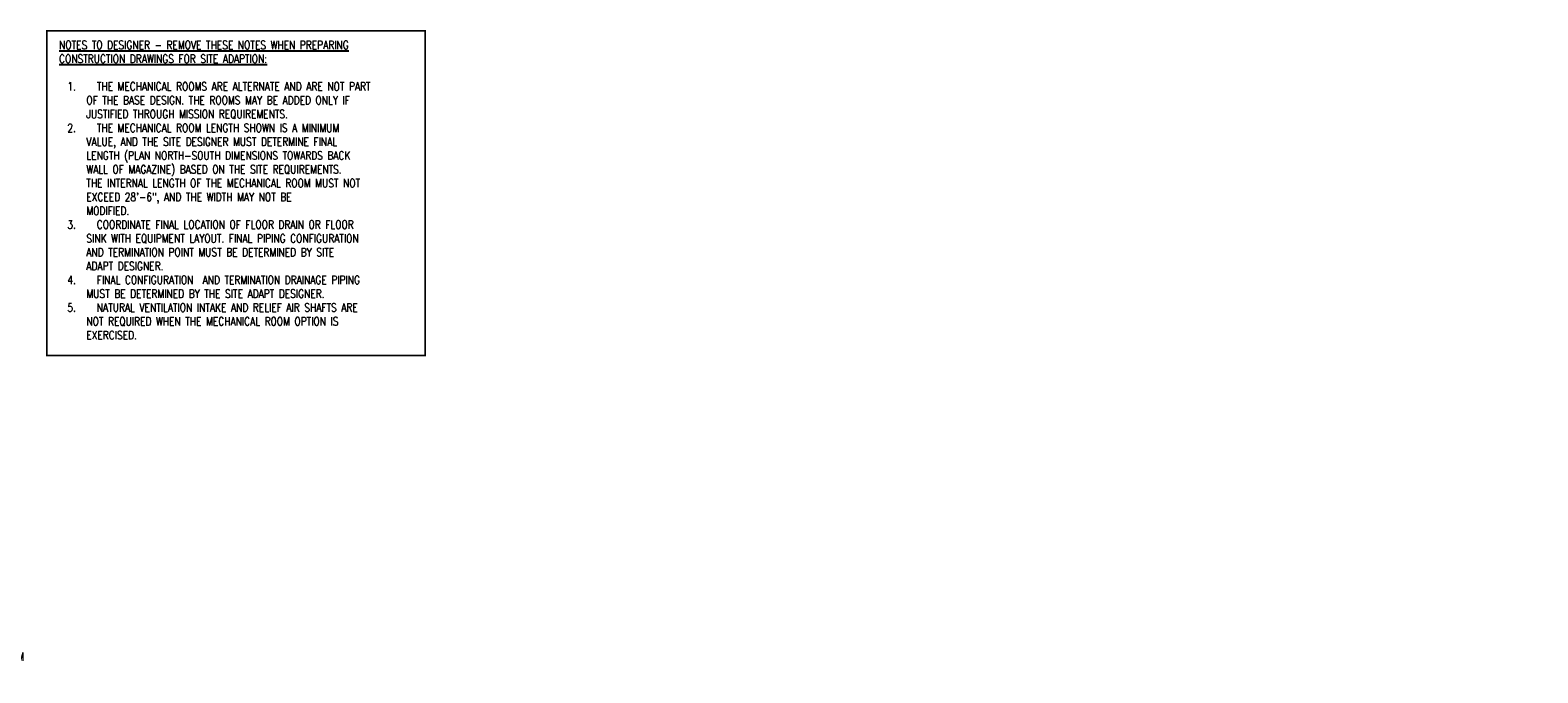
# Model space of a CAD drawing. Header units: inches. Extents: x -18562 to 16489, y -558 to 707.
# Tile 26 of 26: x 2192 to 4374, y -224 to 707. Entities that reach past the tile are written whole.
import ezdxf
from ezdxf import colors
from ezdxf.entities.mleader import LeaderData, LeaderLine
from ezdxf.math import Vec2, Vec3

# ---------------------------------------------------------------- set-up
doc = ezdxf.new("R2010")
doc.units = ezdxf.units.IN
doc.header["$LTSCALE"] = 0.5
doc.header["$MEASUREMENT"] = 0
doc.layers.add('S-ANNO-DIMS', color=1, linetype='Continuous')
doc.layers.add('S-ANNO-NOTE', color=2, linetype='Continuous')
doc.styles.add('Annotative', font='romans.shx', dxfattribs={"width": 0.8, "height": 0.125})

msp = doc.modelspace()

# ---------------------------------------------------------------- linework, layer by layer
at = {"layer": 'S-ANNO-NOTE', "lineweight": -3, "const_width": 2}
msp.add_lwpolyline([(2215.9, 235.8), (2215.9, 705.7), (2763.5, 705.7), (2763.5, 235.8)], close=True, dxfattribs=at)

# ---------------------------------------------------------------- texts
at = {"layer": 'S-ANNO-NOTE', "lineweight": -3, "insert": (2233.6, 691.3), "char_height": 12, "width": 516.506, "attachment_point": 1, "style": 'Annotative'}
msp.add_mtext('{\\LNOTES TO DESIGNER - REMOVE THESE NOTES WHEN PREPARING\\PCONSTRUCTION DRAWINGS FOR SITE ADAPTION:}\\P\\P\\pxi-3,l4,t4;1.^I THE MECHANICAL ROOMS ARE ALTERNATE AND ARE NOT PART \\P\\pi0,l0,tz;      OF THE BASE DESIGN. THE ROOMS MAY BE ADDED ONLY IF \\P      JUSTIFIED THROUGH MISSION REQUIREMENTS.\\P\\pi-3,l4,t4;2.^I THE MECHANICAL ROOM LENGTH SHOWN IS A MINIMUM \\P\\pi0,l0,tz;      VALUE, AND THE SITE DESIGNER MUST DETERMINE FINAL \\P      LENGTH (PLAN NORTH-SOUTH DIMENSIONS TOWARDS BACK \\P      WALL OF MAGAZINE) BASED ON THE SITE REQUIREMENTS. \\P      THE INTERNAL LENGTH OF THE MECHANICAL ROOM MUST NOT \\P      EXCEED 28\'-6", AND THE WIDTH MAY NOT BE \\P      MODIFIED. \\P\\pi-3,l4,t4;3.^I COORDINATE FINAL LOCATION OF FLOOR DRAIN OR FLOOR \\P\\pi0,l0,tz;      SINK WITH EQUIPMENT LAYOUT. FINAL PIPING CONFIGURATION \\P      AND TERMINATION POINT MUST BE DETERMINED BY SITE \\P      ADAPT DESIGNER.\\P\\pi-3,l4,t4;4.^I FINAL CONFIGURATION  AND TERMINATION DRAINAGE PIPING \\P\\pi0,l0,tz;      MUST BE DETERMINED BY THE SITE ADAPT DESIGNER.\\P\\pi-3,l4,t4;5.^I NATURAL VENTILATION INTAKE AND RELIEF AIR SHAFTS ARE \\P\\pi0,l0,tz;      NOT REQUIRED WHEN THE MECHANICAL ROOM OPTION IS \\P      EXERCISED.', dxfattribs=at)

# ---------------------------------------------------------------- leaders
at = {"layer": 'S-ANNO-DIMS', "lineweight": -3}
ml = msp.add_multileader_mtext('Standard', dxfattribs=at)
ml.set_content('TRENCH DRAIN', color=2, style='Annotative')
ml.set_leader_properties()
ml.build(insert=Vec2(0, 0))
ml.multileader.update_dxf_attribs({"dogleg_length": 0.36, "arrow_head_size": 17.3, "scale": 96})
ctx = ml.context
ctx.base_point, ctx.scale, ctx.char_height, ctx.arrow_head_size, ctx.landing_gap_size, ctx.plane_origin = Vec3(1547.1, 518.3), 96, 12, 17.3, 8.64, Vec3(1507.4, 525)
notes = []
notes.append((ctx, [(0, (1, 1, 0), (1512.5, 518.3), (1, 0), 34.6, [(0, [(1417.7, 389)], 0, [])])]))
ctx.mtext.insert, ctx.mtext.width, ctx.mtext.flow_direction = Vec3(1555.7, 524.3), 28.189, 5
ml = msp.add_multileader_mtext('Standard', dxfattribs=at)
ml.set_content('8" SOLID PVC DRAIN', color=2, style='Annotative')
ml.set_leader_properties()
ml.build(insert=Vec2(0, 0))
ml.multileader.update_dxf_attribs({"text_right_attachment_type": 3, "dogleg_length": 0.36, "arrow_head_size": 17.3, "scale": 96})
ctx = ml.context
ctx.base_point, ctx.scale, ctx.char_height, ctx.arrow_head_size, ctx.landing_gap_size, ctx.plane_origin = Vec3(851.6, 231.4), 96, 12, 17.3, 8.64, Vec3(629.9, 597.8)
ctx.right_attachment = 3
notes.append((ctx, [(1, (1, 1, 0), (965.6, 209.1), (-1, 0), 22.2, [(0, [(931.2, 330)], 0, [])])]))
ctx.mtext.insert, ctx.mtext.width, ctx.mtext.flow_direction = Vec3(860.3, 237.4), 79.938, 5
ml = msp.add_multileader_mtext('Standard', dxfattribs=at)
ml.set_content('MECHANICAL ROOM VENTILATION PIPES REF: S405A', color=2, style='Annotative')
ml.set_leader_properties()
ml.build(insert=Vec2(0, 0))
ml.multileader.update_dxf_attribs({"dogleg_length": 0.36, "arrow_head_size": 17.3, "scale": 96})
ctx = ml.context
ctx.base_point, ctx.scale, ctx.char_height, ctx.arrow_head_size, ctx.landing_gap_size, ctx.plane_origin = Vec3(1671.5, 126.5), 96, 12, 17.3, 8.64, Vec3(1673.2, 126.8)
notes.append((ctx, [(0, (1, 1, 0), (1663.3, 126.5), (1, 0), 8.27, [(1, [(1693.1, -51.7), (1655.9, -79.5)], 0, [])])]))
ctx.mtext.insert, ctx.mtext.width, ctx.mtext.defined_height, ctx.mtext.flow_direction = Vec3(1680.2, 132.5), 154.258, 51.3, 5
ml = msp.add_multileader_mtext('Standard', dxfattribs=at)
ml.set_content('6"%%C PERF.\\PFDN. DRAIN', color=2, style='Annotative')
ml.set_leader_properties()
ml.build(insert=Vec2(0, 0))
ml.multileader.update_dxf_attribs({"dogleg_length": 0.36, "arrow_head_size": 17.3, "scale": 96})
ctx = ml.context
ctx.base_point, ctx.scale, ctx.char_height, ctx.arrow_head_size, ctx.landing_gap_size, ctx.plane_origin = Vec3(1781.6, 43.2), 96, 12, 17.3, 8.64, Vec3(1748.2, 21.2)
notes.append((ctx, [(0, (1, 1, 0), (1773.3, 43.2), (1, 0), 8.27, [(0, [(1748.4, -113.3)], 0, [])])]))
ctx.mtext.insert, ctx.mtext.width, ctx.mtext.defined_height, ctx.mtext.flow_direction = Vec3(1790.3, 49.2), 87.25, 52.6, 5
ml = msp.add_multileader_mtext('Standard', dxfattribs=at)
ml.set_content('8"%%C SOLID PVC DRAIN', color=2, style='Annotative')
ml.set_leader_properties()
ml.build(insert=Vec2(0, 0))
ml.multileader.update_dxf_attribs({"text_right_attachment_type": 3, "dogleg_length": 0.36, "arrow_head_size": 17.3, "scale": 96})
ctx = ml.context
ctx.base_point, ctx.scale, ctx.char_height, ctx.arrow_head_size, ctx.landing_gap_size, ctx.plane_origin = Vec3(1959.4, -126.9), 96, 12, 17.3, 8.64, Vec3(1933.8, -188)
ctx.right_attachment = 3
notes.append((ctx, [(0, (1, 1, 0), (1924.9, -126.9), (1, 0), 34.6, [(0, [(1785.5, -160.9)], 0, [])])]))
ctx.mtext.insert, ctx.mtext.width, ctx.mtext.defined_height, ctx.mtext.flow_direction = Vec3(1968.1, -120.9), 123.709, 54.4, 5
ml = msp.add_multileader_mtext('Standard', dxfattribs=at)
ml.set_content('3"%%C DRAIN IN MECHANICAL ROOM', color=2, style='Annotative')
ml.set_leader_properties()
ml.build(insert=Vec2(0, 0))
ml.multileader.update_dxf_attribs({"text_right_attachment_type": 3, "dogleg_length": 0.36, "arrow_head_size": 17.3, "scale": 96})
ctx = ml.context
ctx.base_point, ctx.scale, ctx.char_height, ctx.arrow_head_size, ctx.landing_gap_size, ctx.plane_origin = Vec3(1960.6, -200.2), 96, 12, 17.3, 8.64, Vec3(1933.8, -245.5)
ctx.right_attachment = 3
notes.append((ctx, [(0, (1, 1, 0), (1926, -200.2), (1, 0), 34.6, [(0, [(1784.5, -223.6)], 0, [])])]))
ctx.mtext.insert, ctx.mtext.width, ctx.mtext.defined_height, ctx.mtext.flow_direction = Vec3(1969.2, -194.2), 123.169, 72.8, 5
for ctx, leaders in notes:
    for number, flags, end, landing, length, lines in leaders:
        leader = LeaderData()
        leader.index, (leader.has_last_leader_line, leader.has_dogleg_vector, leader.attachment_direction) = number, flags
        leader.last_leader_point, leader.dogleg_vector, leader.dogleg_length = Vec3(end), Vec3(landing), length
        for number, points, colour, breaks in lines:
            line = LeaderLine()
            line.index, line.vertices, line.color, line.breaks = number, Vec3.list(points), colors.encode_raw_color(colour), breaks
            leader.lines.append(line)
        ctx.leaders.append(leader)

doc.saveas('drawing.dxf')
